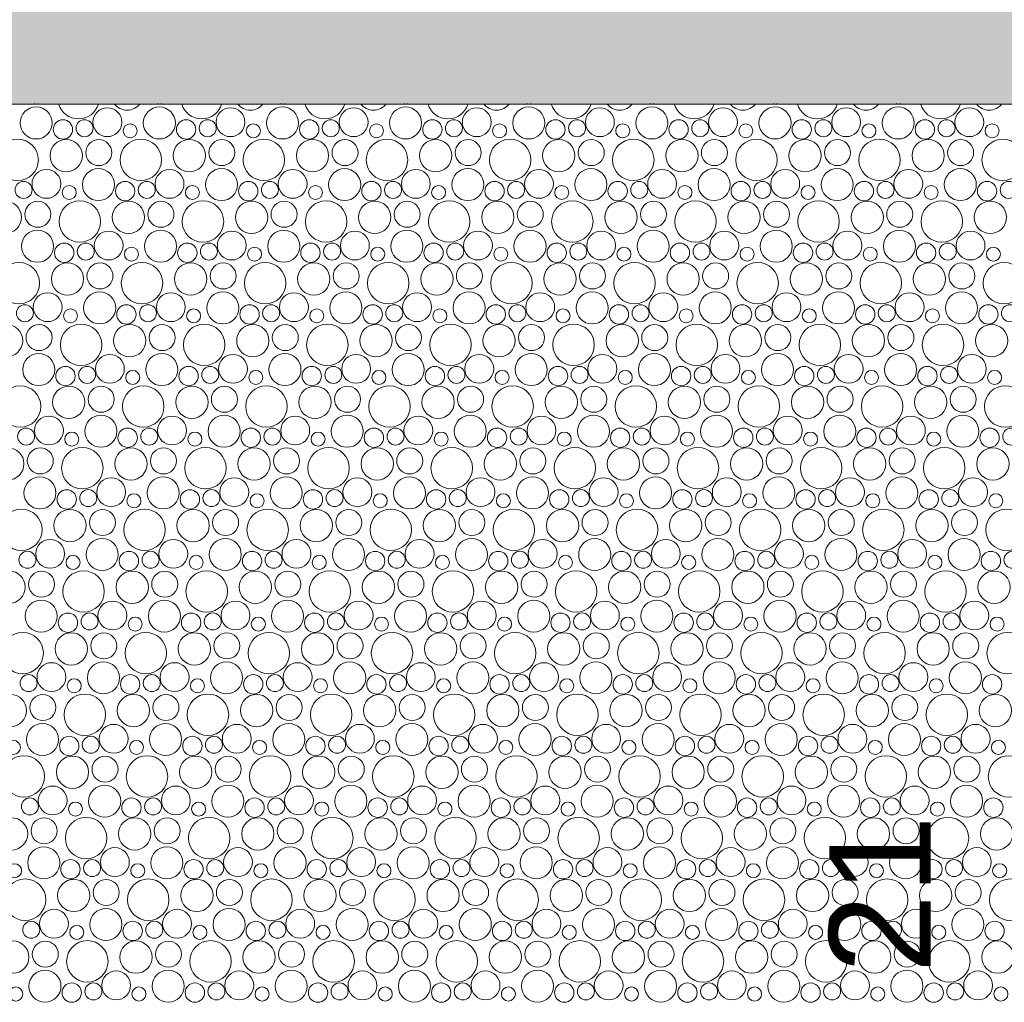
# Model space of a CAD drawing. Header units: metres. Extents: x -167 to 338, y -186 to 508.
# Tile 187 of 256: x 86.73 to 89.64, y 33.36 to 36.26. Entities that reach past the tile are written whole.
import ezdxf
from ezdxf.enums import TextEntityAlignment as Align

# ---------------------------------------------------------------- set-up
doc = ezdxf.new("R2010")
doc.units = ezdxf.units.M
doc.header["$MEASUREMENT"] = 0
doc.linetypes.add('Öffnungslinie Tür Fenster', pattern=[0.23, 0.15, -0.08])
doc.layers.add('60 Gelände 2D Übersicht', color=7, linetype='Continuous')
doc.layers.add('60 Stellplätze', color=7, linetype='Continuous')
doc.styles.add('ERSTELLTER_STIL_2', font='arial.ttf')

# ---------------------------------------------------------------- blocks, each defined once
blk = doc.blocks.new('*X46', base_point=(27236.1321, 33357.279))
at = {"layer": '60 Gelände 2D Übersicht', "color": 9, "linetype": 'Continuous', "lineweight": 18}
for centre, radius in [((86.7765, 35.9587), 0.0473), ((87.1402, 35.9587), 0.0473), ((87.5039, 35.9587), 0.0473), ((87.8676, 35.9587), 0.0473), ((88.2313, 35.9587), 0.0473), ((88.595, 35.9587), 0.0473), ((88.9587, 35.9587), 0.0473), ((89.3224, 35.9587), 0.0473), ((86.9867, 35.9609), 0.0426), ((87.3504, 35.9609), 0.0426), ((87.7141, 35.9609), 0.0426), ((88.0778, 35.9609), 0.0426), ((88.4415, 35.9609), 0.0426), ((88.8052, 35.9609), 0.0426), ((89.1689, 35.9609), 0.0426), ((89.5326, 35.9609), 0.0426), ((86.8555, 35.9396), 0.0286), ((86.9193, 35.9431), 0.0251), ((87.0541, 35.9354), 0.0207), ((87.2192, 35.9396), 0.0286), ((87.283, 35.9431), 0.0251), ((87.4178, 35.9354), 0.0207), ((87.5829, 35.9396), 0.0286), ((87.6467, 35.9431), 0.0251), ((87.7815, 35.9354), 0.0207), ((87.9466, 35.9396), 0.0286), ((88.0104, 35.9431), 0.0251), ((88.1452, 35.9354), 0.0207), ((88.3103, 35.9396), 0.0286), ((88.3741, 35.9431), 0.0251), ((88.5089, 35.9354), 0.0207), ((88.674, 35.9396), 0.0286), ((88.7378, 35.9431), 0.0251), ((88.8726, 35.9354), 0.0207), ((89.0377, 35.9396), 0.0286), ((89.1016, 35.9431), 0.0251), ((89.2363, 35.9354), 0.0207), ((89.4014, 35.9396), 0.0286), ((89.4653, 35.9431), 0.0251), ((89.6, 35.9354), 0.0207), ((86.7216, 35.8498), 0.0612), ((86.8651, 35.8622), 0.0477), ((86.9612, 35.8711), 0.0384), ((87.0853, 35.8498), 0.0612), ((87.2289, 35.8622), 0.0477), ((87.3249, 35.8711), 0.0384), ((87.449, 35.8498), 0.0612), ((87.5926, 35.8622), 0.0477), ((87.6886, 35.8711), 0.0384), ((87.8127, 35.8498), 0.0612), ((87.9563, 35.8622), 0.0477), ((88.0523, 35.8711), 0.0384), ((88.1764, 35.8498), 0.0612), ((88.32, 35.8622), 0.0477), ((88.416, 35.8711), 0.0384), ((88.5401, 35.8498), 0.0612), ((88.6837, 35.8622), 0.0477), ((88.7797, 35.8711), 0.0384), ((88.9038, 35.8498), 0.0612), ((89.0474, 35.8622), 0.0477), ((89.1434, 35.8711), 0.0384), ((89.2675, 35.8498), 0.0612), ((89.4111, 35.8622), 0.0477), ((89.5071, 35.8711), 0.0384), ((89.6312, 35.8498), 0.0612), ((86.8067, 35.7789), 0.0426), ((86.9602, 35.7767), 0.0473), ((87.1704, 35.7789), 0.0426), ((87.3239, 35.7767), 0.0473), ((87.5341, 35.7789), 0.0426), ((87.6876, 35.7767), 0.0473), ((87.8978, 35.7789), 0.0426), ((88.0513, 35.7767), 0.0473), ((88.2615, 35.7789), 0.0426), ((88.415, 35.7767), 0.0473), ((88.6252, 35.7789), 0.0426), ((88.7787, 35.7767), 0.0473), ((88.9889, 35.7789), 0.0426), ((89.1424, 35.7767), 0.0473), ((89.3526, 35.7789), 0.0426), ((89.5061, 35.7767), 0.0473), ((86.7393, 35.7611), 0.0251), ((86.8741, 35.7534), 0.0207), ((87.0392, 35.7576), 0.0286), ((87.103, 35.7611), 0.0251), ((87.2378, 35.7534), 0.0207), ((87.4029, 35.7576), 0.0286), ((87.4667, 35.7611), 0.0251), ((87.6015, 35.7534), 0.0207), ((87.7666, 35.7576), 0.0286), ((87.8304, 35.7611), 0.0251), ((87.9652, 35.7534), 0.0207), ((88.1303, 35.7576), 0.0286), ((88.1941, 35.7611), 0.0251), ((88.3289, 35.7534), 0.0207), ((88.494, 35.7576), 0.0286), ((88.5578, 35.7611), 0.0251), ((88.6926, 35.7534), 0.0207), ((88.8577, 35.7576), 0.0286), ((88.9216, 35.7611), 0.0251), ((89.0563, 35.7534), 0.0207), ((89.2214, 35.7576), 0.0286), ((89.2853, 35.7611), 0.0251), ((89.42, 35.7534), 0.0207), ((89.5851, 35.7576), 0.0286), ((89.649, 35.7611), 0.0251), ((86.6851, 35.6802), 0.0477), ((86.7812, 35.6891), 0.0384), ((86.9053, 35.6678), 0.0612), ((87.0489, 35.6802), 0.0477), ((87.1449, 35.6891), 0.0384), ((87.269, 35.6678), 0.0612), ((87.4126, 35.6802), 0.0477), ((87.5086, 35.6891), 0.0384), ((87.6327, 35.6678), 0.0612), ((87.7763, 35.6802), 0.0477), ((87.8723, 35.6891), 0.0384), ((87.9964, 35.6678), 0.0612), ((88.14, 35.6802), 0.0477), ((88.236, 35.6891), 0.0384), ((88.3601, 35.6678), 0.0612), ((88.5037, 35.6802), 0.0477), ((88.5997, 35.6891), 0.0384), ((88.7238, 35.6678), 0.0612), ((88.8674, 35.6802), 0.0477), ((88.9634, 35.6891), 0.0384), ((89.0875, 35.6678), 0.0612), ((89.2311, 35.6802), 0.0477), ((89.3271, 35.6891), 0.0384), ((89.4512, 35.6678), 0.0612), ((89.5948, 35.6802), 0.0477), ((86.7802, 35.5947), 0.0473), ((86.9904, 35.5969), 0.0426), ((87.1439, 35.5947), 0.0473), ((87.3541, 35.5969), 0.0426), ((87.5076, 35.5947), 0.0473), ((87.7178, 35.5969), 0.0426), ((87.8713, 35.5947), 0.0473), ((88.0815, 35.5969), 0.0426), ((88.235, 35.5947), 0.0473), ((88.4452, 35.5969), 0.0426), ((88.5987, 35.5947), 0.0473), ((88.8089, 35.5969), 0.0426), ((88.9624, 35.5947), 0.0473), ((89.1726, 35.5969), 0.0426), ((89.3261, 35.5947), 0.0473), ((89.5363, 35.5969), 0.0426), ((86.8592, 35.5756), 0.0286), ((86.923, 35.5791), 0.0251), ((87.2229, 35.5756), 0.0286), ((87.2867, 35.5791), 0.0251), ((87.5866, 35.5756), 0.0286), ((87.6504, 35.5791), 0.0251), ((87.9503, 35.5756), 0.0286), ((88.0141, 35.5791), 0.0251), ((88.314, 35.5756), 0.0286), ((88.3778, 35.5791), 0.0251), ((88.6777, 35.5756), 0.0286), ((88.7416, 35.5791), 0.0251), ((89.0414, 35.5756), 0.0286), ((89.1053, 35.5791), 0.0251), ((89.4051, 35.5756), 0.0286), ((89.469, 35.5791), 0.0251), ((87.0578, 35.5714), 0.0207), ((87.4215, 35.5714), 0.0207), ((87.7852, 35.5714), 0.0207), ((88.1489, 35.5714), 0.0207), ((88.5126, 35.5714), 0.0207), ((88.8763, 35.5714), 0.0207), ((89.24, 35.5714), 0.0207), ((89.6037, 35.5714), 0.0207), ((86.7253, 35.4858), 0.0612), ((86.8689, 35.4982), 0.0477), ((86.9649, 35.5071), 0.0384), ((87.089, 35.4858), 0.0612), ((87.2326, 35.4982), 0.0477), ((87.3286, 35.5071), 0.0384), ((87.4527, 35.4858), 0.0612), ((87.5963, 35.4982), 0.0477), ((87.6923, 35.5071), 0.0384), ((87.8164, 35.4858), 0.0612), ((87.96, 35.4982), 0.0477), ((88.056, 35.5071), 0.0384), ((88.1801, 35.4858), 0.0612), ((88.3237, 35.4982), 0.0477), ((88.4197, 35.5071), 0.0384), ((88.5438, 35.4858), 0.0612), ((88.6874, 35.4982), 0.0477), ((88.7834, 35.5071), 0.0384), ((88.9075, 35.4858), 0.0612), ((89.0511, 35.4982), 0.0477), ((89.1471, 35.5071), 0.0384), ((89.2712, 35.4858), 0.0612), ((89.4148, 35.4982), 0.0477), ((89.5108, 35.5071), 0.0384), ((89.635, 35.4858), 0.0612), ((86.8104, 35.4149), 0.0426), ((86.9639, 35.4127), 0.0473), ((87.1741, 35.4149), 0.0426), ((87.3276, 35.4127), 0.0473), ((87.5378, 35.4149), 0.0426), ((87.6913, 35.4127), 0.0473), ((87.9015, 35.4149), 0.0426), ((88.055, 35.4127), 0.0473), ((88.2652, 35.4149), 0.0426), ((88.4187, 35.4127), 0.0473), ((88.6289, 35.4149), 0.0426), ((88.7824, 35.4127), 0.0473), ((88.9926, 35.4149), 0.0426), ((89.1461, 35.4127), 0.0473), ((89.3563, 35.4149), 0.0426), ((89.5098, 35.4127), 0.0473), ((86.743, 35.3971), 0.0251), ((86.8778, 35.3894), 0.0207), ((87.0429, 35.3936), 0.0286), ((87.1067, 35.3971), 0.0251), ((87.2415, 35.3894), 0.0207), ((87.4066, 35.3936), 0.0286), ((87.4704, 35.3971), 0.0251), ((87.6052, 35.3894), 0.0207), ((87.7703, 35.3936), 0.0286), ((87.8341, 35.3971), 0.0251), ((87.9689, 35.3894), 0.0207), ((88.134, 35.3936), 0.0286), ((88.1978, 35.3971), 0.0251), ((88.3326, 35.3894), 0.0207), ((88.4977, 35.3936), 0.0286), ((88.5616, 35.3971), 0.0251), ((88.6963, 35.3894), 0.0207), ((88.8614, 35.3936), 0.0286), ((88.9253, 35.3971), 0.0251), ((89.06, 35.3894), 0.0207), ((89.2251, 35.3936), 0.0286), ((89.289, 35.3971), 0.0251), ((89.4237, 35.3894), 0.0207), ((89.5889, 35.3936), 0.0286), ((89.6527, 35.3971), 0.0251), ((86.6889, 35.3162), 0.0477), ((86.7849, 35.3251), 0.0384), ((86.909, 35.3038), 0.0612), ((87.0526, 35.3162), 0.0477), ((87.1486, 35.3251), 0.0384), ((87.2727, 35.3038), 0.0612), ((87.4163, 35.3162), 0.0477), ((87.5123, 35.3251), 0.0384), ((87.6364, 35.3038), 0.0612), ((87.78, 35.3162), 0.0477), ((87.876, 35.3251), 0.0384), ((88.0001, 35.3038), 0.0612), ((88.1437, 35.3162), 0.0477), ((88.2397, 35.3251), 0.0384), ((88.3638, 35.3038), 0.0612), ((88.5074, 35.3162), 0.0477), ((88.6034, 35.3251), 0.0384), ((88.7275, 35.3038), 0.0612), ((88.8711, 35.3162), 0.0477), ((88.9671, 35.3251), 0.0384), ((89.0912, 35.3038), 0.0612), ((89.2348, 35.3162), 0.0477), ((89.3308, 35.3251), 0.0384), ((89.455, 35.3038), 0.0612), ((89.5985, 35.3162), 0.0477), ((86.7839, 35.2307), 0.0473), ((86.9941, 35.2329), 0.0426), ((87.1476, 35.2307), 0.0473), ((87.3578, 35.2329), 0.0426), ((87.5113, 35.2307), 0.0473), ((87.7215, 35.2329), 0.0426), ((87.875, 35.2307), 0.0473), ((88.0852, 35.2329), 0.0426), ((88.2387, 35.2307), 0.0473), ((88.4489, 35.2329), 0.0426), ((88.6024, 35.2307), 0.0473), ((88.8126, 35.2329), 0.0426), ((88.9661, 35.2307), 0.0473), ((89.1763, 35.2329), 0.0426), ((89.3298, 35.2307), 0.0473), ((89.5401, 35.2329), 0.0426), ((86.8629, 35.2116), 0.0286), ((86.9267, 35.2151), 0.0251), ((87.0615, 35.2075), 0.0207), ((87.2266, 35.2116), 0.0286), ((87.2904, 35.2151), 0.0251), ((87.4252, 35.2075), 0.0207), ((87.5903, 35.2116), 0.0286), ((87.6541, 35.2151), 0.0251), ((87.7889, 35.2075), 0.0207), ((87.954, 35.2116), 0.0286), ((88.0178, 35.2151), 0.0251), ((88.1526, 35.2075), 0.0207), ((88.3177, 35.2116), 0.0286), ((88.3816, 35.2151), 0.0251), ((88.5163, 35.2075), 0.0207), ((88.6814, 35.2116), 0.0286), ((88.7453, 35.2151), 0.0251), ((88.88, 35.2075), 0.0207), ((89.0451, 35.2116), 0.0286), ((89.109, 35.2151), 0.0251), ((89.2437, 35.2075), 0.0207), ((89.4089, 35.2116), 0.0286), ((89.4727, 35.2151), 0.0251), ((89.6074, 35.2075), 0.0207), ((86.729, 35.1218), 0.0612), ((86.8726, 35.1343), 0.0477), ((86.9686, 35.1431), 0.0384), ((87.0927, 35.1218), 0.0612), ((87.2363, 35.1343), 0.0477), ((87.3323, 35.1431), 0.0384), ((87.4564, 35.1218), 0.0612), ((87.6, 35.1343), 0.0477), ((87.696, 35.1431), 0.0384), ((87.8201, 35.1218), 0.0612), ((87.9637, 35.1343), 0.0477), ((88.0597, 35.1431), 0.0384), ((88.1838, 35.1218), 0.0612), ((88.3274, 35.1343), 0.0477), ((88.4234, 35.1431), 0.0384), ((88.5475, 35.1218), 0.0612), ((88.6911, 35.1343), 0.0477), ((88.7871, 35.1431), 0.0384), ((88.9112, 35.1218), 0.0612), ((89.0548, 35.1343), 0.0477), ((89.1508, 35.1431), 0.0384), ((89.275, 35.1218), 0.0612), ((89.4185, 35.1343), 0.0477), ((89.5145, 35.1431), 0.0384), ((89.6387, 35.1218), 0.0612), ((86.8141, 35.0509), 0.0426), ((86.9676, 35.0487), 0.0473), ((87.1778, 35.0509), 0.0426), ((87.3313, 35.0487), 0.0473), ((87.5415, 35.0509), 0.0426), ((87.695, 35.0487), 0.0473), ((87.9052, 35.0509), 0.0426), ((88.0587, 35.0487), 0.0473), ((88.2689, 35.0509), 0.0426), ((88.4224, 35.0487), 0.0473), ((88.6326, 35.0509), 0.0426), ((88.7861, 35.0487), 0.0473), ((88.9963, 35.0509), 0.0426), ((89.1498, 35.0487), 0.0473), ((89.3601, 35.0509), 0.0426), ((89.5135, 35.0487), 0.0473), ((86.7467, 35.0331), 0.0251), ((86.8815, 35.0255), 0.0207), ((87.0466, 35.0296), 0.0286), ((87.1104, 35.0331), 0.0251), ((87.2452, 35.0255), 0.0207), ((87.4103, 35.0296), 0.0286), ((87.4741, 35.0331), 0.0251), ((87.6089, 35.0255), 0.0207), ((87.774, 35.0296), 0.0286), ((87.8378, 35.0331), 0.0251), ((87.9726, 35.0255), 0.0207), ((88.1377, 35.0296), 0.0286), ((88.2016, 35.0331), 0.0251), ((88.3363, 35.0255), 0.0207), ((88.5014, 35.0296), 0.0286), ((88.5653, 35.0331), 0.0251), ((88.7, 35.0255), 0.0207), ((88.8651, 35.0296), 0.0286), ((88.929, 35.0331), 0.0251), ((89.0637, 35.0255), 0.0207), ((89.2289, 35.0296), 0.0286), ((89.2927, 35.0331), 0.0251), ((89.4274, 35.0255), 0.0207), ((89.5926, 35.0296), 0.0286), ((89.6564, 35.0331), 0.0251), ((86.6926, 34.9523), 0.0477), ((86.7886, 34.9611), 0.0384), ((86.9127, 34.9398), 0.0612), ((87.0563, 34.9523), 0.0477), ((87.1523, 34.9611), 0.0384), ((87.2764, 34.9398), 0.0612), ((87.42, 34.9523), 0.0477), ((87.516, 34.9611), 0.0384), ((87.6401, 34.9398), 0.0612), ((87.7837, 34.9523), 0.0477), ((87.8797, 34.9611), 0.0384), ((88.0038, 34.9398), 0.0612), ((88.1474, 34.9523), 0.0477), ((88.2434, 34.9611), 0.0384), ((88.3675, 34.9398), 0.0612), ((88.5111, 34.9523), 0.0477), ((88.6071, 34.9611), 0.0384), ((88.7312, 34.9398), 0.0612), ((88.8748, 34.9523), 0.0477), ((88.9708, 34.9611), 0.0384), ((89.095, 34.9398), 0.0612), ((89.2385, 34.9523), 0.0477), ((89.3345, 34.9611), 0.0384), ((89.4587, 34.9398), 0.0612), ((89.6022, 34.9523), 0.0477), ((86.7876, 34.8667), 0.0473), ((86.9978, 34.8689), 0.0426), ((87.1513, 34.8667), 0.0473), ((87.3615, 34.8689), 0.0426), ((87.515, 34.8667), 0.0473), ((87.7252, 34.8689), 0.0426), ((87.8787, 34.8667), 0.0473), ((88.0889, 34.8689), 0.0426), ((88.2424, 34.8667), 0.0473), ((88.4526, 34.8689), 0.0426), ((88.6061, 34.8667), 0.0473), ((88.8163, 34.8689), 0.0426), ((88.9698, 34.8667), 0.0473), ((89.1801, 34.8689), 0.0426), ((89.3335, 34.8667), 0.0473), ((89.5438, 34.8689), 0.0426), ((86.8666, 34.8476), 0.0286), ((86.9304, 34.8512), 0.0251), ((87.2303, 34.8476), 0.0286), ((87.2941, 34.8512), 0.0251), ((87.594, 34.8476), 0.0286), ((87.6578, 34.8512), 0.0251), ((87.9577, 34.8476), 0.0286), ((88.0216, 34.8512), 0.0251), ((88.3214, 34.8476), 0.0286), ((88.3853, 34.8512), 0.0251), ((88.6851, 34.8476), 0.0286), ((88.749, 34.8512), 0.0251), ((89.0489, 34.8476), 0.0286), ((89.1127, 34.8512), 0.0251), ((89.4126, 34.8476), 0.0286), ((89.4764, 34.8512), 0.0251), ((87.0652, 34.8435), 0.0207), ((87.4289, 34.8435), 0.0207), ((87.7926, 34.8435), 0.0207), ((88.1563, 34.8435), 0.0207), ((88.52, 34.8435), 0.0207), ((88.8837, 34.8435), 0.0207), ((89.2474, 34.8435), 0.0207), ((89.6111, 34.8435), 0.0207), ((86.7327, 34.7578), 0.0612), ((86.8763, 34.7703), 0.0477), ((86.9723, 34.7791), 0.0384), ((87.0964, 34.7578), 0.0612), ((87.24, 34.7703), 0.0477), ((87.336, 34.7791), 0.0384), ((87.4601, 34.7578), 0.0612), ((87.6037, 34.7703), 0.0477), ((87.6997, 34.7791), 0.0384), ((87.8238, 34.7578), 0.0612), ((87.9674, 34.7703), 0.0477), ((88.0634, 34.7791), 0.0384), ((88.1875, 34.7578), 0.0612), ((88.3311, 34.7703), 0.0477), ((88.4271, 34.7791), 0.0384), ((88.5512, 34.7578), 0.0612), ((88.6948, 34.7703), 0.0477), ((88.7908, 34.7791), 0.0384), ((88.915, 34.7578), 0.0612), ((89.0585, 34.7703), 0.0477), ((89.1545, 34.7791), 0.0384), ((89.2787, 34.7578), 0.0612), ((89.4222, 34.7703), 0.0477), ((89.5183, 34.7791), 0.0384), ((89.6424, 34.7578), 0.0612), ((86.8178, 34.6869), 0.0426), ((86.9713, 34.6847), 0.0473), ((87.1815, 34.6869), 0.0426), ((87.335, 34.6847), 0.0473), ((87.5452, 34.6869), 0.0426), ((87.6987, 34.6847), 0.0473), ((87.9089, 34.6869), 0.0426), ((88.0624, 34.6847), 0.0473), ((88.2726, 34.6869), 0.0426), ((88.4261, 34.6847), 0.0473), ((88.6363, 34.6869), 0.0426), ((88.7898, 34.6847), 0.0473), ((89.0001, 34.6869), 0.0426), ((89.1535, 34.6847), 0.0473), ((89.3638, 34.6869), 0.0426), ((89.5172, 34.6847), 0.0473), ((86.7504, 34.6692), 0.0251), ((86.8852, 34.6615), 0.0207), ((87.0503, 34.6656), 0.0286), ((87.1141, 34.6692), 0.0251), ((87.2489, 34.6615), 0.0207), ((87.414, 34.6656), 0.0286), ((87.4778, 34.6692), 0.0251), ((87.6126, 34.6615), 0.0207), ((87.7777, 34.6656), 0.0286), ((87.8416, 34.6692), 0.0251), ((87.9763, 34.6615), 0.0207), ((88.1414, 34.6656), 0.0286), ((88.2053, 34.6692), 0.0251), ((88.34, 34.6615), 0.0207), ((88.5051, 34.6656), 0.0286), ((88.569, 34.6692), 0.0251), ((88.7037, 34.6615), 0.0207), ((88.8689, 34.6656), 0.0286), ((88.9327, 34.6692), 0.0251), ((89.0674, 34.6615), 0.0207), ((89.2326, 34.6656), 0.0286), ((89.2964, 34.6692), 0.0251), ((89.4311, 34.6615), 0.0207), ((89.5963, 34.6656), 0.0286), ((89.6601, 34.6692), 0.0251), ((86.6963, 34.5883), 0.0477), ((86.7923, 34.5971), 0.0384), ((86.9164, 34.5758), 0.0612), ((87.06, 34.5883), 0.0477), ((87.156, 34.5971), 0.0384), ((87.2801, 34.5758), 0.0612), ((87.4237, 34.5883), 0.0477), ((87.5197, 34.5971), 0.0384), ((87.6438, 34.5758), 0.0612), ((87.7874, 34.5883), 0.0477), ((87.8834, 34.5971), 0.0384), ((88.0075, 34.5758), 0.0612), ((88.1511, 34.5883), 0.0477), ((88.2471, 34.5971), 0.0384), ((88.3712, 34.5758), 0.0612), ((88.5148, 34.5883), 0.0477), ((88.6108, 34.5971), 0.0384), ((88.735, 34.5758), 0.0612), ((88.8785, 34.5883), 0.0477), ((88.9745, 34.5971), 0.0384), ((89.0987, 34.5758), 0.0612), ((89.2422, 34.5883), 0.0477), ((89.3383, 34.5971), 0.0384), ((89.4624, 34.5758), 0.0612), ((89.6059, 34.5883), 0.0477), ((86.7913, 34.5027), 0.0473), ((87.0015, 34.5049), 0.0426), ((87.155, 34.5027), 0.0473), ((87.3652, 34.5049), 0.0426), ((87.5187, 34.5027), 0.0473), ((87.7289, 34.5049), 0.0426), ((87.8824, 34.5027), 0.0473), ((88.0926, 34.5049), 0.0426), ((88.2461, 34.5027), 0.0473), ((88.4563, 34.5049), 0.0426), ((88.6098, 34.5027), 0.0473), ((88.8201, 34.5049), 0.0426), ((88.9735, 34.5027), 0.0473), ((89.1838, 34.5049), 0.0426), ((89.3372, 34.5027), 0.0473), ((89.5475, 34.5049), 0.0426), ((86.8703, 34.4836), 0.0286), ((86.9341, 34.4872), 0.0251), ((87.0689, 34.4795), 0.0207), ((87.234, 34.4836), 0.0286), ((87.2978, 34.4872), 0.0251), ((87.4326, 34.4795), 0.0207), ((87.5977, 34.4836), 0.0286), ((87.6616, 34.4872), 0.0251), ((87.7963, 34.4795), 0.0207), ((87.9614, 34.4836), 0.0286), ((88.0253, 34.4872), 0.0251), ((88.16, 34.4795), 0.0207), ((88.3251, 34.4836), 0.0286), ((88.389, 34.4872), 0.0251), ((88.5237, 34.4795), 0.0207), ((88.6889, 34.4836), 0.0286), ((88.7527, 34.4872), 0.0251), ((88.8874, 34.4795), 0.0207), ((89.0526, 34.4836), 0.0286), ((89.1164, 34.4872), 0.0251), ((89.2511, 34.4795), 0.0207), ((89.4163, 34.4836), 0.0286), ((89.4801, 34.4872), 0.0251), ((89.6148, 34.4795), 0.0207), ((86.7364, 34.3938), 0.0612), ((86.88, 34.4063), 0.0477), ((86.976, 34.4151), 0.0384), ((87.1001, 34.3938), 0.0612), ((87.2437, 34.4063), 0.0477), ((87.3397, 34.4151), 0.0384), ((87.4638, 34.3938), 0.0612), ((87.6074, 34.4063), 0.0477), ((87.7034, 34.4151), 0.0384), ((87.8275, 34.3938), 0.0612), ((87.9711, 34.4063), 0.0477), ((88.0671, 34.4151), 0.0384), ((88.1912, 34.3938), 0.0612), ((88.3348, 34.4063), 0.0477), ((88.4308, 34.4151), 0.0384), ((88.555, 34.3938), 0.0612), ((88.6985, 34.4063), 0.0477), ((88.7945, 34.4151), 0.0384), ((88.9187, 34.3938), 0.0612), ((89.0622, 34.4063), 0.0477), ((89.1583, 34.4151), 0.0384), ((89.2824, 34.3938), 0.0612), ((89.4259, 34.4063), 0.0477), ((89.522, 34.4151), 0.0384), ((89.6461, 34.3938), 0.0612), ((86.8215, 34.3229), 0.0426), ((86.975, 34.3207), 0.0473), ((87.1852, 34.3229), 0.0426), ((87.3387, 34.3207), 0.0473), ((87.5489, 34.3229), 0.0426), ((87.7024, 34.3207), 0.0473), ((87.9126, 34.3229), 0.0426), ((88.0661, 34.3207), 0.0473), ((88.2763, 34.3229), 0.0426), ((88.4298, 34.3207), 0.0473), ((88.6401, 34.3229), 0.0426), ((88.7935, 34.3207), 0.0473), ((89.0038, 34.3229), 0.0426), ((89.1572, 34.3207), 0.0473), ((89.3675, 34.3229), 0.0426), ((89.5209, 34.3207), 0.0473), ((86.7541, 34.3052), 0.0251), ((87.054, 34.3016), 0.0286), ((87.1178, 34.3052), 0.0251), ((87.4177, 34.3016), 0.0286), ((87.4816, 34.3052), 0.0251), ((87.7814, 34.3016), 0.0286), ((87.8453, 34.3052), 0.0251), ((88.1451, 34.3016), 0.0286), ((88.209, 34.3052), 0.0251), ((88.5089, 34.3016), 0.0286), ((88.5727, 34.3052), 0.0251), ((88.8726, 34.3016), 0.0286), ((88.9364, 34.3052), 0.0251), ((89.2363, 34.3016), 0.0286), ((89.3001, 34.3052), 0.0251), ((89.6, 34.3016), 0.0286), ((86.8889, 34.2975), 0.0207), ((87.2526, 34.2975), 0.0207), ((87.6163, 34.2975), 0.0207), ((87.98, 34.2975), 0.0207), ((88.3437, 34.2975), 0.0207), ((88.7074, 34.2975), 0.0207), ((89.0711, 34.2975), 0.0207), ((89.4348, 34.2975), 0.0207), ((86.7, 34.2243), 0.0477), ((86.796, 34.2331), 0.0384), ((86.9201, 34.2118), 0.0612), ((87.0637, 34.2243), 0.0477), ((87.1597, 34.2331), 0.0384), ((87.2838, 34.2118), 0.0612), ((87.4274, 34.2243), 0.0477), ((87.5234, 34.2331), 0.0384), ((87.6475, 34.2118), 0.0612), ((87.7911, 34.2243), 0.0477), ((87.8871, 34.2331), 0.0384), ((88.0112, 34.2118), 0.0612), ((88.1548, 34.2243), 0.0477), ((88.2508, 34.2331), 0.0384), ((88.375, 34.2118), 0.0612), ((88.5185, 34.2243), 0.0477), ((88.6145, 34.2331), 0.0384), ((88.7387, 34.2118), 0.0612), ((88.8822, 34.2243), 0.0477), ((88.9783, 34.2331), 0.0384), ((89.1024, 34.2118), 0.0612), ((89.2459, 34.2243), 0.0477), ((89.342, 34.2331), 0.0384), ((89.4661, 34.2118), 0.0612), ((89.6096, 34.2243), 0.0477), ((86.795, 34.1387), 0.0473), ((87.0052, 34.1409), 0.0426), ((87.1587, 34.1387), 0.0473), ((87.3689, 34.1409), 0.0426), ((87.5224, 34.1387), 0.0473), ((87.7326, 34.1409), 0.0426), ((87.8861, 34.1387), 0.0473), ((88.0963, 34.1409), 0.0426), ((88.2498, 34.1387), 0.0473), ((88.4601, 34.1409), 0.0426), ((88.6135, 34.1387), 0.0473), ((88.8238, 34.1409), 0.0426), ((88.9772, 34.1387), 0.0473), ((89.1875, 34.1409), 0.0426), ((89.3409, 34.1387), 0.0473), ((89.5512, 34.1409), 0.0426), ((86.874, 34.1196), 0.0286), ((86.9378, 34.1232), 0.0251), ((87.2377, 34.1196), 0.0286), ((87.3016, 34.1232), 0.0251), ((87.6014, 34.1196), 0.0286), ((87.6653, 34.1232), 0.0251), ((87.9651, 34.1196), 0.0286), ((88.029, 34.1232), 0.0251), ((88.3289, 34.1196), 0.0286), ((88.3927, 34.1232), 0.0251), ((88.6926, 34.1196), 0.0286), ((88.7564, 34.1232), 0.0251), ((89.0563, 34.1196), 0.0286), ((89.1201, 34.1232), 0.0251), ((89.42, 34.1196), 0.0286), ((89.4838, 34.1232), 0.0251), ((86.7089, 34.1155), 0.0207), ((87.0726, 34.1155), 0.0207), ((87.4363, 34.1155), 0.0207), ((87.8, 34.1155), 0.0207), ((88.1637, 34.1155), 0.0207), ((88.5274, 34.1155), 0.0207), ((88.8911, 34.1155), 0.0207), ((89.2548, 34.1155), 0.0207), ((89.6185, 34.1155), 0.0207), ((86.7401, 34.0298), 0.0612), ((86.8837, 34.0423), 0.0477), ((86.9797, 34.0511), 0.0384), ((87.1038, 34.0298), 0.0612), ((87.2474, 34.0423), 0.0477), ((87.3434, 34.0511), 0.0384), ((87.4675, 34.0298), 0.0612), ((87.6111, 34.0423), 0.0477), ((87.7071, 34.0511), 0.0384), ((87.8312, 34.0298), 0.0612), ((87.9748, 34.0423), 0.0477), ((88.0708, 34.0511), 0.0384), ((88.195, 34.0298), 0.0612), ((88.3385, 34.0423), 0.0477), ((88.4345, 34.0511), 0.0384), ((88.5587, 34.0298), 0.0612), ((88.7022, 34.0423), 0.0477), ((88.7983, 34.0511), 0.0384), ((88.9224, 34.0298), 0.0612), ((89.0659, 34.0423), 0.0477), ((89.162, 34.0511), 0.0384), ((89.2861, 34.0298), 0.0612), ((89.4296, 34.0423), 0.0477), ((89.5257, 34.0511), 0.0384), ((89.6498, 34.0298), 0.0612), ((86.8252, 33.9589), 0.0426), ((86.9787, 33.9567), 0.0473), ((87.1889, 33.9589), 0.0426), ((87.3424, 33.9567), 0.0473), ((87.5526, 33.9589), 0.0426), ((87.7061, 33.9567), 0.0473), ((87.9163, 33.9589), 0.0426), ((88.0698, 33.9567), 0.0473), ((88.2801, 33.9589), 0.0426), ((88.4335, 33.9567), 0.0473), ((88.6438, 33.9589), 0.0426), ((88.7972, 33.9567), 0.0473), ((89.0075, 33.9589), 0.0426), ((89.1609, 33.9567), 0.0473), ((89.3712, 33.9589), 0.0426), ((89.5247, 33.9567), 0.0473), ((86.7578, 33.9412), 0.0251), ((86.8926, 33.9335), 0.0207), ((87.0577, 33.9376), 0.0286), ((87.1216, 33.9412), 0.0251), ((87.2563, 33.9335), 0.0207), ((87.4214, 33.9376), 0.0286), ((87.4853, 33.9412), 0.0251), ((87.62, 33.9335), 0.0207), ((87.7851, 33.9376), 0.0286), ((87.849, 33.9412), 0.0251), ((87.9837, 33.9335), 0.0207), ((88.1489, 33.9376), 0.0286), ((88.2127, 33.9412), 0.0251), ((88.3474, 33.9335), 0.0207), ((88.5126, 33.9376), 0.0286), ((88.5764, 33.9412), 0.0251), ((88.7111, 33.9335), 0.0207), ((88.8763, 33.9376), 0.0286), ((88.9401, 33.9412), 0.0251), ((89.0748, 33.9335), 0.0207), ((89.24, 33.9376), 0.0286), ((89.3038, 33.9412), 0.0251), ((89.4385, 33.9335), 0.0207), ((89.6037, 33.9376), 0.0286), ((86.7037, 33.8603), 0.0477), ((86.7997, 33.8691), 0.0384), ((86.9238, 33.8478), 0.0612), ((87.0674, 33.8603), 0.0477), ((87.1634, 33.8691), 0.0384), ((87.2875, 33.8478), 0.0612), ((87.4311, 33.8603), 0.0477), ((87.5271, 33.8691), 0.0384), ((87.6512, 33.8478), 0.0612), ((87.7948, 33.8603), 0.0477), ((87.8908, 33.8691), 0.0384), ((88.015, 33.8478), 0.0612), ((88.1585, 33.8603), 0.0477), ((88.2545, 33.8691), 0.0384), ((88.3787, 33.8478), 0.0612), ((88.5222, 33.8603), 0.0477), ((88.6183, 33.8691), 0.0384), ((88.7424, 33.8478), 0.0612), ((88.8859, 33.8603), 0.0477), ((88.982, 33.8691), 0.0384), ((89.1061, 33.8478), 0.0612), ((89.2496, 33.8603), 0.0477), ((89.3457, 33.8691), 0.0384), ((89.4698, 33.8478), 0.0612), ((89.6133, 33.8603), 0.0477), ((86.7987, 33.7747), 0.0473), ((87.0089, 33.7769), 0.0426), ((87.1624, 33.7747), 0.0473), ((87.3726, 33.7769), 0.0426), ((87.5261, 33.7747), 0.0473), ((87.7363, 33.7769), 0.0426), ((87.8898, 33.7747), 0.0473), ((88.1001, 33.7769), 0.0426), ((88.2535, 33.7747), 0.0473), ((88.4638, 33.7769), 0.0426), ((88.6172, 33.7747), 0.0473), ((88.8275, 33.7769), 0.0426), ((88.9809, 33.7747), 0.0473), ((89.1912, 33.7769), 0.0426), ((89.3447, 33.7747), 0.0473), ((89.5549, 33.7769), 0.0426), ((86.7126, 33.7515), 0.0207), ((86.8777, 33.7556), 0.0286), ((86.9416, 33.7592), 0.0251), ((87.0763, 33.7515), 0.0207), ((87.2414, 33.7556), 0.0286), ((87.3053, 33.7592), 0.0251), ((87.44, 33.7515), 0.0207), ((87.6051, 33.7556), 0.0286), ((87.669, 33.7592), 0.0251), ((87.8037, 33.7515), 0.0207), ((87.9689, 33.7556), 0.0286), ((88.0327, 33.7592), 0.0251), ((88.1674, 33.7515), 0.0207), ((88.3326, 33.7556), 0.0286), ((88.3964, 33.7592), 0.0251), ((88.5311, 33.7515), 0.0207), ((88.6963, 33.7556), 0.0286), ((88.7601, 33.7592), 0.0251), ((88.8948, 33.7515), 0.0207), ((89.06, 33.7556), 0.0286), ((89.1238, 33.7592), 0.0251), ((89.2585, 33.7515), 0.0207), ((89.4237, 33.7556), 0.0286), ((89.4875, 33.7592), 0.0251), ((89.6223, 33.7515), 0.0207), ((86.7438, 33.6658), 0.0612), ((86.8874, 33.6783), 0.0477), ((86.9834, 33.6871), 0.0384), ((87.1075, 33.6658), 0.0612), ((87.2511, 33.6783), 0.0477), ((87.3471, 33.6871), 0.0384), ((87.4712, 33.6658), 0.0612), ((87.6148, 33.6783), 0.0477), ((87.7108, 33.6871), 0.0384), ((87.835, 33.6658), 0.0612), ((87.9785, 33.6783), 0.0477), ((88.0745, 33.6871), 0.0384), ((88.1987, 33.6658), 0.0612), ((88.3422, 33.6783), 0.0477), ((88.4383, 33.6871), 0.0384), ((88.5624, 33.6658), 0.0612), ((88.7059, 33.6783), 0.0477), ((88.802, 33.6871), 0.0384), ((88.9261, 33.6658), 0.0612), ((89.0696, 33.6783), 0.0477), ((89.1657, 33.6871), 0.0384), ((89.2898, 33.6658), 0.0612), ((89.4333, 33.6783), 0.0477), ((89.5294, 33.6871), 0.0384), ((89.6535, 33.6658), 0.0612), ((86.8289, 33.5949), 0.0426), ((86.9824, 33.5927), 0.0473), ((87.1926, 33.5949), 0.0426), ((87.3461, 33.5927), 0.0473), ((87.5563, 33.5949), 0.0426), ((87.7098, 33.5927), 0.0473), ((87.9201, 33.5949), 0.0426), ((88.0735, 33.5927), 0.0473), ((88.2838, 33.5949), 0.0426), ((88.4372, 33.5927), 0.0473), ((88.6475, 33.5949), 0.0426), ((88.8009, 33.5927), 0.0473), ((89.0112, 33.5949), 0.0426), ((89.1647, 33.5927), 0.0473), ((89.3749, 33.5949), 0.0426), ((89.5284, 33.5927), 0.0473), ((86.7616, 33.5772), 0.0251), ((87.0614, 33.5736), 0.0286), ((87.1253, 33.5772), 0.0251), ((87.4251, 33.5736), 0.0286), ((87.489, 33.5772), 0.0251), ((87.7889, 33.5736), 0.0286), ((87.8527, 33.5772), 0.0251), ((88.1526, 33.5736), 0.0286), ((88.2164, 33.5772), 0.0251), ((88.5163, 33.5736), 0.0286), ((88.5801, 33.5772), 0.0251), ((88.88, 33.5736), 0.0286), ((88.9438, 33.5772), 0.0251), ((89.2437, 33.5736), 0.0286), ((89.3075, 33.5772), 0.0251), ((89.6074, 33.5736), 0.0286), ((86.8963, 33.5695), 0.0207), ((87.26, 33.5695), 0.0207), ((87.6237, 33.5695), 0.0207), ((87.9874, 33.5695), 0.0207), ((88.3511, 33.5695), 0.0207), ((88.7148, 33.5695), 0.0207), ((89.0785, 33.5695), 0.0207), ((89.4423, 33.5695), 0.0207), ((86.7074, 33.4963), 0.0477), ((86.8034, 33.5051), 0.0384), ((86.9275, 33.4838), 0.0612), ((87.0711, 33.4963), 0.0477), ((87.1671, 33.5051), 0.0384), ((87.2912, 33.4838), 0.0612), ((87.4348, 33.4963), 0.0477), ((87.5308, 33.5051), 0.0384), ((87.655, 33.4838), 0.0612), ((87.7985, 33.4963), 0.0477), ((87.8945, 33.5051), 0.0384), ((88.0187, 33.4838), 0.0612), ((88.1622, 33.4963), 0.0477), ((88.2583, 33.5051), 0.0384), ((88.3824, 33.4838), 0.0612), ((88.5259, 33.4963), 0.0477), ((88.622, 33.5051), 0.0384), ((88.7461, 33.4838), 0.0612), ((88.8896, 33.4963), 0.0477), ((88.9857, 33.5051), 0.0384), ((89.1098, 33.4838), 0.0612), ((89.2533, 33.4963), 0.0477), ((89.3494, 33.5051), 0.0384), ((89.4735, 33.4838), 0.0612), ((89.6171, 33.4963), 0.0477), ((86.8024, 33.4107), 0.0473), ((87.0126, 33.4129), 0.0426), ((87.1661, 33.4107), 0.0473), ((87.3763, 33.4129), 0.0426), ((87.5298, 33.4107), 0.0473), ((87.7401, 33.4129), 0.0426), ((87.8935, 33.4107), 0.0473), ((88.1038, 33.4129), 0.0426), ((88.2572, 33.4107), 0.0473), ((88.4675, 33.4129), 0.0426), ((88.6209, 33.4107), 0.0473), ((88.8312, 33.4129), 0.0426), ((88.9847, 33.4107), 0.0473), ((89.1949, 33.4129), 0.0426), ((89.3484, 33.4107), 0.0473), ((89.5586, 33.4129), 0.0426), ((86.8814, 33.3916), 0.0286), ((86.9453, 33.3952), 0.0251), ((87.2451, 33.3916), 0.0286), ((87.309, 33.3952), 0.0251), ((87.6089, 33.3916), 0.0286), ((87.6727, 33.3952), 0.0251), ((87.9726, 33.3916), 0.0286), ((88.0364, 33.3952), 0.0251), ((88.3363, 33.3916), 0.0286), ((88.4001, 33.3952), 0.0251), ((88.7, 33.3916), 0.0286), ((88.7638, 33.3952), 0.0251), ((89.0637, 33.3916), 0.0286), ((89.1275, 33.3952), 0.0251), ((89.4274, 33.3916), 0.0286), ((89.4912, 33.3952), 0.0251), ((86.7163, 33.3875), 0.0207), ((87.08, 33.3875), 0.0207), ((87.4437, 33.3875), 0.0207), ((87.8074, 33.3875), 0.0207), ((88.1711, 33.3875), 0.0207), ((88.5348, 33.3875), 0.0207), ((88.8985, 33.3875), 0.0207), ((89.2623, 33.3875), 0.0207), ((89.626, 33.3875), 0.0207)]:
    blk.add_circle(centre, radius, dxfattribs=at)
for centre, radius, start, end in [((86.7775, 36.0531), 0.0384, 260.1214, 279.8786), ((86.9016, 36.0318), 0.0612, 195.6483, 344.3517), ((87.0451, 36.0442), 0.0477, 217.3895, 322.6104), ((87.1412, 36.0531), 0.0384, 260.1226, 279.8774), ((87.2653, 36.0318), 0.0612, 195.6484, 344.3515), ((87.4089, 36.0442), 0.0477, 217.3897, 322.6102), ((87.5049, 36.0531), 0.0384, 260.1238, 279.8761), ((87.629, 36.0318), 0.0612, 195.6486, 344.3514), ((87.7726, 36.0442), 0.0477, 217.39, 322.61), ((87.8686, 36.0531), 0.0384, 260.1251, 279.8749), ((87.9927, 36.0318), 0.0612, 195.6487, 344.3513), ((88.1363, 36.0442), 0.0477, 217.3902, 322.6098), ((88.2323, 36.0531), 0.0384, 260.1263, 279.8737), ((88.3564, 36.0318), 0.0612, 195.6488, 344.3511), ((88.5, 36.0442), 0.0477, 217.3904, 322.6096), ((88.596, 36.0531), 0.0384, 260.1275, 279.8724), ((88.7201, 36.0318), 0.0612, 195.649, 344.351), ((88.8637, 36.0442), 0.0477, 217.3906, 322.6093), ((88.9597, 36.0531), 0.0384, 260.1288, 279.8712), ((89.0838, 36.0318), 0.0612, 195.6491, 344.3508), ((89.2274, 36.0442), 0.0477, 217.3908, 322.6091), ((89.3234, 36.0531), 0.0384, 260.13, 279.8699), ((89.4475, 36.0318), 0.0612, 195.6493, 344.3507), ((89.5911, 36.0442), 0.0477, 217.391, 322.6089)]:
    blk.add_arc(centre, radius, start, end, dxfattribs=at)
blk = doc.blocks.new('Parkplätze 27')
at = {"layer": '60 Stellplätze', "color": 7, "linetype": 'Continuous', "lineweight": 13, "style": 'ERSTELLTER_STIL_2'}
for tag, p in [('num_start_0', (0.4, 0.4171)), ('num_start_1', (3.15, 0.4171)), ('num_start_2', (5.9, 0.4146)), ('num_start_3', (8.65, 0.4171)), ('num_start_4', (11.4, 0.4146)), ('num_start_5', (14.15, 0.4146))]:
    blk.add_attdef(tag, text='', height=0.3, dxfattribs=at).set_placement(p, align=Align.MIDDLE_CENTER)

msp = doc.modelspace()

# ---------------------------------------------------------------- hatches: boundary and pattern name
at = {"layer": '60 Gelände 2D Übersicht', "linetype": 'Continuous', "lineweight": 18}
h = msp.add_hatch(dxfattribs=at)
h.set_pattern_fill('Mörtel_0001', color=8, style=0, pattern_type=2)
h.set_pattern_definition([(45, (27236.1321, 33357.62905), (-0.11136931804, 0.11136931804), [0, -0.105, 0, -0.1575]), (110, (27236.4821, 33357.62905), (0.1480015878, 0.0538681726), [0, -0.077, 0, -0.133])])
h.paths.add_polyline_path([(58.1615, 45.7496), (66.6638, 45.7501), (66.663, 37.5001), (77.6619, 37.5142), (77.6627, 45.7491), (84.1676, 45.7491), (84.1668, 37.4991), (95.1657, 37.4991), (95.1665, 45.7491), (101.6703, 45.7491), (101.6703, 14.5263), (95.1658, 14.3351), (95.1689, 36.0142), (84.17, 36.0153), (84.1681, 14.0509), (77.6707, 13.994), (77.6638, 36.0132), (66.6649, 35.9991), (66.6638, 13.8829), (59.5867, 13.8829), (59.5867, 23.1797), (59.5867, 37.3459), (58.1625, 37.3459), (58.1625, 28.2047)])

# ---------------------------------------------------------------- linework, layer by layer
at = {"layer": '60 Stellplätze', "color": 7, "linetype": 'Continuous', "lineweight": 13}
msp.add_line((84.1744, 36.0142), (95.1744, 36.0142), dxfattribs=at)

# ---------------------------------------------------------------- block references
at = {"layer": '60 Gelände 2D Übersicht', "color": 9, "linetype": 'Öffnungslinie Tür Fenster', "lineweight": 18}
msp.add_blockref('*X46', (27236.1321, 33357.279), dxfattribs=at)
at = {"layer": '60 Stellplätze', "color": 7, "linetype": 'Continuous', "lineweight": 13}
ref = msp.add_blockref('Parkplätze 27', (89.6673, 19.5147), dxfattribs=dict(at, rotation=89.9945255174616))
ref.add_attrib('num_start_5', '21', dxfattribs={"color": 7, "linetype": 'Continuous', "lineweight": 13, "height": 0.3, "rotation": 89.9945, "style": 'ERSTELLTER_STIL_2'}).set_placement((89.2687, 33.6819), align=Align.MIDDLE_CENTER)

doc.saveas('drawing.dxf')
